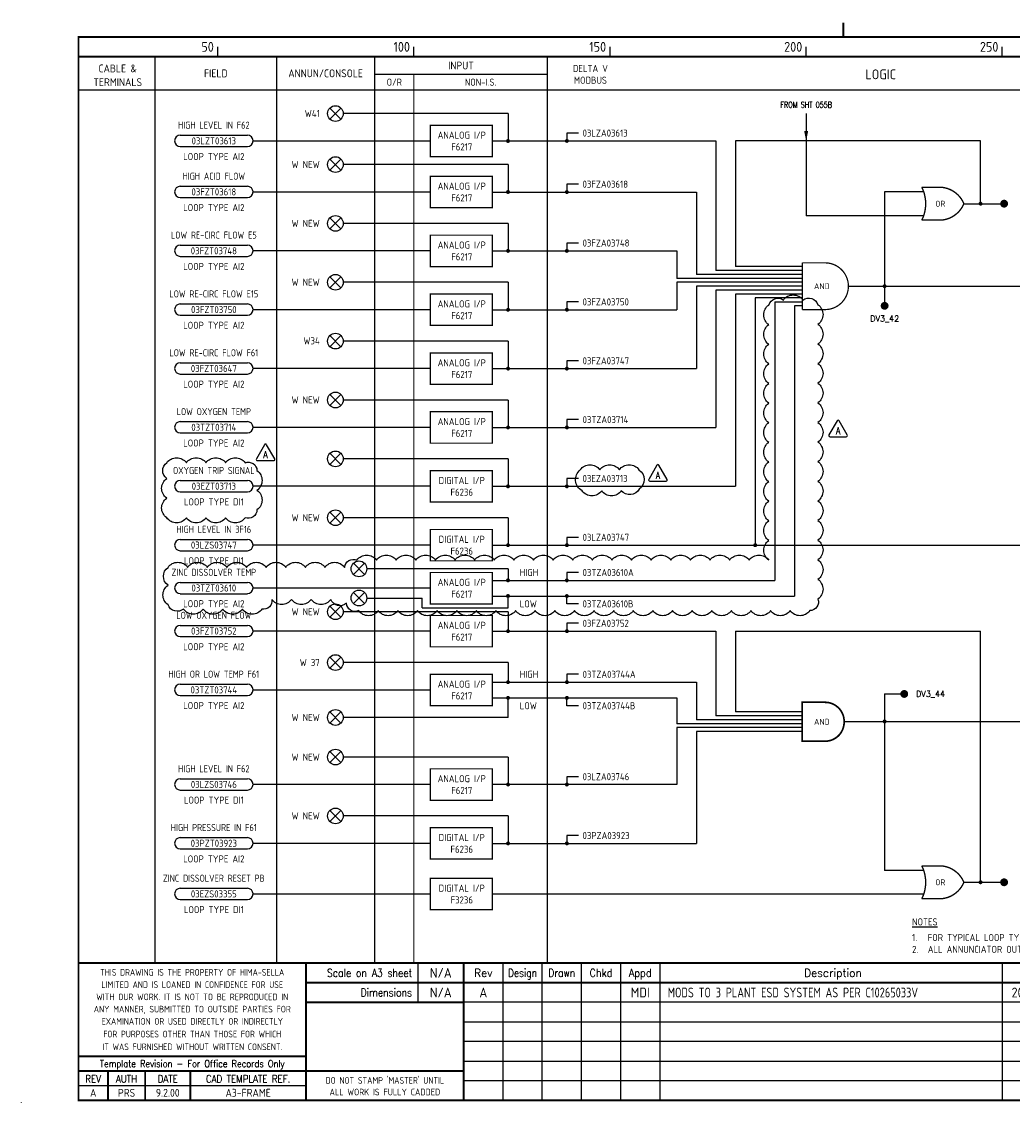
# Model space of a CAD drawing. Extents: x 0 to 408, y 0 to 275.
# Tile 1 of 2: x 0 to 253, y 0 to 275. Entities that reach past the tile are written whole.
import ezdxf
from ezdxf.enums import TextEntityAlignment as Align

# ---------------------------------------------------------------- set-up
doc = ezdxf.new("R2010")
doc.units = 0
doc.header["$LTSCALE"] = 0.25
doc.header["$MEASUREMENT"] = 0
doc.linetypes.add('HIDDEN', pattern=[0.375, 0.25, -0.125])
doc.layers.get('0').update_dxf_attribs({"color": 41, "linetype": 'CONTINUOUS'})
for name, color, linetype in [('00-DRG_FRAME', 3, 'CONTINUOUS'), ('01-DRAW', 7, 'CONTINUOUS'), ('02-TEXT', 2, 'CONTINUOUS'), ('052', 7, 'CONTINUOUS'), ('055', 7, 'CONTINUOUS'), ('055-TEXT', 2, 'CONTINUOUS')]:
    doc.layers.add(name, color=color, linetype=linetype)
doc.styles.add('ISO', font='iso.shx')
doc.styles.add('ROMAND', font='ROMAND')
doc.styles.add('ROMANS', font='romans.shx')

# ---------------------------------------------------------------- blocks, each defined once
blk = doc.blocks.new('A3-CONTRACT')
at = {"style": 'ISO'}
for tag, height, p in [('SCALE', 2.5, (106.86, 31.75)), ('DIMS', 2.5, (106.86, 26.75)), ('CONTRACT', 5, (342, 3)), ('CAD-REF', 2.5, (282, 1.75))]:
    blk.add_attdef(tag, text='', height=height, dxfattribs=at).set_placement(p, align=Align.CENTER)
for tag, p in [('TITLE_2', (303.75, 16.75)), ('TITLE_3', (303.5, 11.75))]:
    blk.add_attdef(tag, p, '', height=2.5, dxfattribs=at)
blk = doc.blocks.new('A3-REVA')
at = {"style": 'ISO'}
for tag, p in [('DESIGNED', (292, 31.75)), ('A', (117.7, 26.75)), ('DES', (127.7, 26.75)), ('DRN', (137.7, 26.75)), ('CHKD', (147.7, 26.75)), ('APPD', (157.7, 26.75)), ('DATE', (258, 26.75)), ('DRAWN', (292, 26.75)), ('CHECKED', (292, 21.75)), ('APPD', (292, 16.75)), ('DATE', (292, 11.75))]:
    blk.add_attdef(tag, text='', height=2.5, dxfattribs=at).set_placement(p, align=Align.CENTER)
blk.add_attdef('DESCRIPTION', (164.7, 26.75), '', height=2.5, dxfattribs=at)
blk = doc.blocks.new('TRI-A')
at = {"layer": '01-DRAW'}
blk.add_lwpolyline([(-0.26, 2.55), (-2.34, -1.05, 0.57735), (-2.08, -1.5), (2.08, -1.5, 0.57735), (2.34, -1.05), (0.26, 2.55, 0.57735)], format="xyb", close=True, dxfattribs=at)
at = {"layer": '02-TEXT', "color": 2, "style": 'ROMANS', "width": 0.8}
blk.add_text('A', height=1.8, dxfattribs=at).set_placement((0, 0), align=Align.MIDDLE)

msp = doc.modelspace()

# ---------------------------------------------------------------- linework, layer by layer
at = {"layer": '00-DRG_FRAME'}
for p, q in [((50, 266.5), (50, 269)), ((100, 266.5), (100, 269)), ((150, 266.5), (150, 269)), ((200, 266.5), (200, 269)), ((250, 266.5), (250, 269)), ((101.01, 35.5), (101.01, 25.5)), ((122.7, 35.5), (122.7, 0.5)), ((132.7, 0.5), (132.7, 35.5)), ((142.7, 0.5), (142.7, 35.5)), ((152.7, 35.5), (152.7, 0.5)), ((162.7, 35.5), (162.7, 0.5)), ((250, 35.5), (250, 0.5)), ((302, 25.5), (112.7, 25.5)), ((112.7, 20.5), (302, 20.5)), ((302, 15.5), (112.7, 15.5)), ((112.7, 10.5), (265, 10.5)), ((72.5, 4.25), (14.5, 4.25)), ((302, 5.5), (112.7, 5.5)), ((0, 0), (0, 0.03))]:
    msp.add_line(p, q, dxfattribs=at)
for points, const_width in [([(209.5, 271.5), (209.5, 275.18)], 0.5), ([(209.5, 271.5), (209.5, 275.18)], 0.5), ([(14.5, 266.5), (404.5, 266.5)], 0.5), ([(34, 266.5), (34, 35.5)], 0.3), ([(65, 266.5), (65, 35.5)], 0.3), ([(90, 266.5), (90, 35.5)], 0.3), ([(134, 266.5), (134, 35.5)], 0.3), ([(90, 262), (134, 262)], 0.3), ([(14.5, 258), (404.5, 258)], 0.3), ([(404.5, 35.5), (14.5, 35.5)], 0.5), ([(72.5, 0.5), (72.5, 35.5)], 0.5), ([(112.7, 0.5), (112.7, 35.5)], 0.5), ([(265, 30.5), (72.5, 30.5)], 0.5), ([(112.7, 25.5), (72.5, 25.5)], 0.5), ([(14.5, 11.75), (72.5, 11.75)], 0.5), ([(14.5, 8), (72.5, 8)], 0.5), ([(22, 0.5), (22, 8)], 0.5), ([(31.5, 0.5), (31.5, 8)], 0.5), ([(43, 0.5), (43, 8)], 0.5), ([(112.7, 8), (72.5, 8)], 0.5)]:
    msp.add_lwpolyline(points, dxfattribs=dict(at, const_width=const_width))
at = {"layer": '00-DRG_FRAME', "const_width": 0.5}
msp.add_lwpolyline([(14.5, 0.5), (404.5, 0.5), (404.5, 271.5), (14.5, 271.5)], close=True, dxfattribs=at)
at = {"layer": '00-DRG_FRAME', "linetype": 'HIDDEN', "ltscale": 20, "const_width": 0.3}
msp.add_lwpolyline([(100, 262), (100, 35.5)], dxfattribs=at)
at = {"layer": '01-DRAW'}
for p, q in [((124, 252), (82, 252)), ((124, 252), (124, 245)), ((200, 252.03), (200, 225.97)), ((139, 247.03), (139, 245.03)), ((142, 247.03), (139, 247.03)), ((104.2, 245), (59, 245)), ((120, 245.03), (177, 245.03)), ((177, 245.03), (177, 212)), ((182, 245.03), (182, 213)), ((244.46, 229.03), (244.46, 245.03)), ((124, 239), (82, 239)), ((124, 239), (124, 232)), ((104.2, 232), (59, 232)), ((120, 232), (172, 232)), ((139, 234), (139, 232)), ((142, 234), (139, 234)), ((172, 232), (172, 211)), ((220, 232.03), (220, 203)), ((240.21, 229.03), (250.46, 229.03)), ((124, 224), (82, 224)), ((124, 224), (124, 217)), ((139, 219), (139, 217)), ((142, 219), (139, 219)), ((104.2, 217), (59, 217)), ((120, 217), (167, 217)), ((167, 217), (167, 210)), ((199, 213), (182, 213)), ((199, 210), (167, 210)), ((199, 211), (172, 211)), ((199, 212), (177, 212)), ((124, 209), (82, 209)), ((124, 209), (124, 202)), ((199, 209), (167, 209)), ((167, 209), (167, 202)), ((199, 208), (172, 208)), ((172, 208), (172, 187)), ((199, 207), (177, 207)), ((177, 207), (177, 172)), ((139, 204), (139, 202)), ((142, 204), (139, 204)), ((199, 206), (182, 206)), ((182, 206), (182, 157)), ((199, 205), (187, 205)), ((187, 205), (187, 142)), ((192, 204), (192, 133.04)), ((104.2, 202), (59, 202)), ((120, 202), (167, 202)), ((199, 203), (197, 203)), ((197, 203), (197, 129.04)), ((124, 194), (82, 194)), ((124, 194), (124, 187)), ((139, 189), (139, 187)), ((142, 189), (139, 189)), ((104.2, 187), (59, 187)), ((120, 187), (172, 187)), ((124, 179), (82, 179)), ((124, 179), (124, 172)), ((139, 174), (139, 172)), ((142, 174), (139, 174)), ((104.2, 172), (59, 172)), ((120, 172), (177, 172)), ((124, 164), (82, 164)), ((124, 164), (124, 157)), ((104.2, 157), (59, 157)), ((120, 157), (182, 157)), ((139, 159), (139, 157)), ((142, 159), (139, 159)), ((124, 149), (82, 149)), ((124, 149), (124, 142)), ((139, 144), (139, 142)), ((142, 144), (139, 144)), ((104.2, 142), (59, 142)), ((120, 142), (325.95, 142)), ((124, 136), (88, 135.97)), ((124, 136), (124, 133.04)), ((139, 135.04), (139, 133.04)), ((142, 135.04), (139, 135.04)), ((120, 133.04), (192, 133.04)), ((104.2, 131.04), (59, 131.04)), ((120, 129.04), (197, 129.04)), ((124, 126.04), (124, 129.04)), ((139, 127.04), (139, 129.04)), ((142, 127.04), (139, 127.04)), ((124, 125.04), (82, 125.04)), ((124, 125.04), (124, 120.09)), ((139, 122.09), (139, 120.09)), ((142, 122.09), (139, 122.09)), ((104.2, 120.09), (59, 120.09)), ((120, 120.09), (177, 120.09)), ((177, 120.09), (177, 98.5)), ((182, 120.09), (182, 99.5)), ((182, 120.09), (244.46, 120.09)), ((244.46, 56.09), (244.46, 120.09)), ((124, 112.09), (82, 112.09)), ((124, 112.09), (124, 107.09)), ((139, 109.09), (139, 107.09)), ((142, 109.09), (139, 109.09)), ((104.2, 105.09), (59, 105.09)), ((120, 107.09), (172, 107.09)), ((172, 107.09), (172, 97.5)), ((120, 103.09), (167, 103.09)), ((124, 98.09), (124, 103.09)), ((139, 101.09), (139, 103.09)), ((167, 103.09), (167, 96.5)), ((220, 104.09), (220, 59.09)), ((220, 104.09), (225, 104.09)), ((142, 101.09), (139, 101.09)), ((199, 99.5), (182, 99.5)), ((124, 98.09), (82, 98.09)), ((199, 96.5), (167, 96.5)), ((199, 97.5), (172, 97.5)), ((199, 98.5), (177, 98.5)), ((209.68, 97.09), (325.95, 97.09)), ((199, 95.5), (167, 95.5)), ((167, 95.5), (167, 81)), ((199, 94.5), (172, 94.5)), ((172, 94.5), (172, 66)), ((124, 88), (82, 88)), ((124, 88), (124, 81)), ((139, 83), (139, 81)), ((142, 83), (139, 83)), ((104.2, 81), (59, 81)), ((167, 81), (120, 81)), ((124, 73), (82, 73)), ((124, 73), (124, 66)), ((139, 68), (139, 66)), ((142, 68), (139, 68)), ((104.2, 66), (59, 66)), ((120, 66), (172, 66)), ((240.21, 56.09), (250.46, 56.09)), ((104.2, 53.09), (59, 53.09)), ((167, 53.09), (120, 53.09))]:
    msp.add_line(p, q, dxfattribs=at)
at = {"layer": '01-DRAW', "color": 0}
for p, q in [((192, 204), (198.98, 204)), ((88, 128.54), (102.1, 128.54)), ((102.1, 126.04), (102.1, 128.54)), ((102.1, 126.04), (124, 126.04))]:
    msp.add_line(p, q, dxfattribs=at)
at = {"layer": '01-DRAW', "color": 6}
msp.add_lwpolyline([(37.33, 136.35, -0.520567), (42.33, 136.35, -0.520567), (47.33, 136.35, -0.520567), (52.33, 136.35, -0.520567), (57.33, 136.35, -0.520567), (62.33, 136.35, -0.520567), (67.33, 136.35, -0.520567), (72.33, 136.35, -0.520567), (77.33, 136.35, -0.520567), (82.33, 136.35, -0.520567), (85.49, 138.19, -0.520567), (90.49, 138.19, -0.520567), (95.49, 138.19, -0.520567), (100.49, 138.19, -0.520567), (105.49, 138.19, -0.520567), (110.49, 138.19, -0.520567), (115.49, 138.19, -0.520567), (120.49, 138.19, -0.520567), (125.49, 138.19, -0.520567), (130.49, 138.19, -0.520567), (135.49, 138.19, -0.520567), (140.49, 138.19, -0.520567), (145.49, 138.19, -0.520567), (150.49, 138.19, -0.520567), (155.49, 138.19, -0.520567), (160.49, 138.19, -0.520567), (165.49, 138.19, -0.520567), (170.49, 138.19, -0.520567), (175.49, 138.19, -0.520567), (180.49, 138.19, -0.520567), (185.49, 138.19, -0.520567), (190.47, 138.21, -0.520567), (190.47, 143.21, -0.520567), (190.47, 148.21, -0.520567), (190.47, 153.21, -0.520567), (190.47, 158.21, -0.520567), (190.47, 163.21, -0.520567), (190.47, 168.21, -0.520567), (190.47, 173.21, -0.520567), (190.47, 178.21, -0.520567), (190.47, 183.21, -0.520567), (190.47, 188.21, -0.520567), (190.47, 193.21, -0.520567), (190.47, 198.21, -0.520567), (190.47, 203.21, -0.520567), (194.19, 204.48, -0.520567), (199.19, 204.48, -0.520567), (202.99, 203.28, -0.520567), (202.99, 198.28, -0.520567), (202.99, 193.28, -0.520567), (202.99, 188.28, -0.520567), (202.99, 183.28, -0.520567), (202.99, 178.28, -0.520567), (202.99, 173.28, -0.520567), (202.99, 168.28, -0.520567), (202.99, 163.28, -0.520567), (202.99, 158.28, -0.520567), (202.99, 153.28, -0.520567), (202.99, 148.28, -0.520567), (202.99, 143.28, -0.520567), (202.99, 138.28, -0.520567), (202.99, 133.28, -0.520567), (202.99, 128.28, -0.520567), (200.93, 125.33, -0.520567), (195.93, 125.33, -0.520567), (190.93, 125.33, -0.520567), (185.93, 125.33, -0.520567), (180.93, 125.33, -0.520567), (175.93, 125.33, -0.520567), (170.93, 125.33, -0.520567), (165.93, 125.33, -0.520567), (160.93, 125.33, -0.520567), (155.93, 125.33, -0.520567), (150.93, 125.33, -0.520567), (145.93, 125.33, -0.520567), (140.93, 125.33, -0.520567), (135.93, 125.33, -0.520567), (130.93, 125.33, -0.520567), (125.93, 125.33, -0.520567), (120.93, 125.33, -0.520567), (115.93, 125.33, -0.520567), (110.93, 125.33, -0.520567), (105.93, 125.33, -0.520567), (100.93, 125.33, -0.520567), (95.93, 125.33, -0.520567), (90.93, 125.33, -0.520567), (85.93, 125.33, -0.520567), (82.79, 127.19, -0.520567), (78.8, 128.2, -0.520567), (73.8, 128.2, -0.520567), (68.8, 128.2, -0.520567), (63.8, 128.2, -0.520567), (61.27, 125.73, -0.520567), (56.27, 125.73, -0.520567), (51.27, 125.73, -0.520567), (46.27, 125.73, -0.520567), (41.27, 125.73, -0.520567), (37.33, 126.79, -0.520567), (37.33, 131.79, -0.520567), (37.33, 136.35, -0.520567)], format="xyb", dxfattribs=at)
for points in [[(37, 163, -0.520567), (42, 163, -0.520567), (47, 163, -0.520567), (52, 163, -0.520567), (57, 163, -0.520567), (60, 161, -0.520567), (60, 156, -0.520567), (60, 151, -0.520567), (57, 149, -0.520567), (52, 149, -0.520567), (47, 149, -0.520567), (42, 149, -0.520567), (37, 149, -0.520567), (37, 154, -0.520567), (37, 159, -0.520567)], [(142.38, 161.21, -0.520567), (147.38, 161.21, -0.520567), (152.38, 161.21, -0.520567), (157.38, 161.21, -0.520567), (157.46, 156.29, -0.520567), (152.87, 155.88, -0.520567), (147.87, 155.88, -0.520567), (142.87, 155.88, -0.520567)]]:
    msp.add_lwpolyline(points, format="xyb", close=True, dxfattribs=at)
at = {"layer": '052', "const_width": 0.5}
for points in [[(123.75, 245, 1), (124.25, 245, 1)], [(139.25, 245.03, -1), (138.75, 245.03, -1)], [(123.75, 232, 1), (124.25, 232, 1)], [(139.25, 232, -1), (138.75, 232, -1)], [(244.21, 229.03, 1), (244.71, 229.03, 1)], [(123.75, 217, 1), (124.25, 217, 1)], [(139.25, 217, -1), (138.75, 217, -1)], [(219.75, 208, 1), (220.25, 208, 1)], [(123.75, 202, 1), (124.25, 202, 1)], [(139.25, 202, -1), (138.75, 202, -1)], [(123.75, 187, 1), (124.25, 187, 1)], [(139.25, 187, -1), (138.75, 187, -1)], [(123.75, 172, 1), (124.25, 172, 1)], [(139.25, 172, -1), (138.75, 172, -1)], [(123.75, 157, 1), (124.25, 157, 1)], [(139.25, 157, -1), (138.75, 157, -1)], [(123.75, 142, 1), (124.25, 142, 1)], [(139.25, 142, -1), (138.75, 142, -1)], [(186.75, 142, 1), (187.25, 142, 1)], [(123.75, 133.04, 1), (124.25, 133.04, 1)], [(139.25, 133.04, -1), (138.75, 133.04, -1)], [(123.75, 129.04, -1), (124.25, 129.04, -1)], [(139.25, 129.04, 1), (138.75, 129.04, 1)], [(123.75, 120.09, 1), (124.25, 120.09, 1)], [(139.25, 120.09, -1), (138.75, 120.09, -1)], [(123.75, 107.09, 1), (124.25, 107.09, 1)], [(139.25, 107.09, -1), (138.75, 107.09, -1)], [(123.75, 103.09, -1), (124.25, 103.09, -1)], [(139.25, 103.09, 1), (138.75, 103.09, 1)], [(219.75, 97.09, 1), (220.25, 97.09, 1)], [(123.75, 81, 1), (124.25, 81, 1)], [(139.25, 81, -1), (138.75, 81, -1)], [(123.75, 66, 1), (124.25, 66, 1)], [(139.25, 66, -1), (138.75, 66, -1)], [(244.21, 56.09, 1), (244.71, 56.09, 1)]]:
    msp.add_lwpolyline(points, format="xyb", close=True, dxfattribs=at)
at = {"layer": '052', "const_width": 0.32}
msp.add_lwpolyline([(204.8, 213.96), (199, 213.96)], dxfattribs=at)
msp.add_lwpolyline([(204.8, 202.04, 1.00028), (204.8, 213.96)], format="xyb", dxfattribs=at)
at = {"layer": '052'}
msp.add_solid([(200.5, 247.53), (199.5, 247.53), (200, 245.03)], dxfattribs=at)
at = {"layer": '055'}
for p, q in [((78.59, 253.41), (81.41, 250.59)), ((78.59, 250.59), (81.41, 253.41)), ((40.45, 246.49), (57.56, 246.49)), ((40.45, 243.6), (57.56, 243.6)), ((244.46, 245.03), (182, 245.03)), ((78.59, 240.41), (81.41, 237.59)), ((78.59, 237.59), (81.41, 240.41)), ((40.45, 233.49), (57.56, 233.49)), ((229.97, 232.03), (220, 232.03)), ((40.45, 230.6), (57.56, 230.6)), ((229.97, 225.97), (200, 225.97)), ((78.59, 225.41), (81.41, 222.59)), ((78.59, 222.59), (81.41, 225.41)), ((40.45, 218.49), (57.56, 218.49)), ((40.45, 215.6), (57.56, 215.6)), ((78.59, 210.41), (81.41, 207.59)), ((78.59, 207.59), (81.41, 210.41)), ((210.76, 208), (325.95, 208)), ((40.45, 203.49), (57.56, 203.49)), ((40.45, 200.6), (57.56, 200.6)), ((78.59, 195.41), (81.41, 192.59)), ((78.59, 192.59), (81.41, 195.41)), ((40.45, 188.49), (57.56, 188.49)), ((40.45, 185.6), (57.56, 185.6)), ((78.59, 180.41), (81.41, 177.59)), ((78.59, 177.59), (81.41, 180.41)), ((40.45, 173.49), (57.56, 173.49)), ((40.45, 170.6), (57.56, 170.6)), ((78.59, 165.41), (81.41, 162.59)), ((78.59, 162.59), (81.41, 165.41)), ((40.45, 158.49), (57.56, 158.49)), ((40.45, 155.6), (57.56, 155.6)), ((78.59, 150.41), (81.41, 147.59)), ((78.59, 147.59), (81.41, 150.41)), ((40.45, 143.49), (57.56, 143.49)), ((40.45, 140.6), (57.56, 140.6)), ((84.59, 137.39), (87.41, 134.56)), ((84.59, 134.56), (87.41, 137.39)), ((40.45, 132.53), (57.56, 132.53)), ((40.45, 129.64), (57.56, 129.64)), ((84.59, 129.96), (87.41, 127.13)), ((84.59, 127.13), (87.41, 129.96)), ((78.59, 126.46), (81.41, 123.63)), ((78.59, 123.63), (81.41, 126.46)), ((40.45, 121.57), (57.56, 121.57)), ((40.45, 118.69), (57.56, 118.69)), ((78.59, 113.5), (81.41, 110.67)), ((78.59, 110.67), (81.41, 113.5)), ((40.45, 106.57), (57.56, 106.57)), ((40.45, 103.69), (57.56, 103.69)), ((78.59, 96.67), (81.41, 99.5)), ((78.59, 99.5), (81.41, 96.67)), ((78.59, 89.41), (81.41, 86.59)), ((78.59, 86.59), (81.41, 89.41)), ((40.45, 82.49), (57.56, 82.49)), ((40.45, 79.6), (57.56, 79.6)), ((78.59, 74.41), (81.41, 71.59)), ((78.59, 71.59), (81.41, 74.41)), ((40.45, 67.49), (57.56, 67.49)), ((40.45, 64.6), (57.56, 64.6)), ((229.97, 59.09), (220, 59.09)), ((40.45, 54.57), (57.56, 54.57)), ((229.97, 53.09), (120, 53.09)), ((40.45, 51.69), (57.56, 51.69))]:
    msp.add_line(p, q, dxfattribs=at)
at = {"layer": '055', "const_width": 0.315}
for points in [[(104.2, 249), (120, 249), (120, 241), (104.2, 241)], [(104.2, 236), (120, 236), (120, 228), (104.2, 228)], [(104.2, 213), (120, 213), (120, 221), (104.2, 221)], [(104.2, 198), (120, 198), (120, 206), (104.2, 206)], [(104.2, 183), (120, 183), (120, 191), (104.2, 191)], [(104.2, 168), (120, 168), (120, 176), (104.2, 176)], [(104.2, 153), (120, 153), (120, 161), (104.2, 161)], [(104.2, 138), (120, 138), (120, 146), (104.2, 146)], [(104.2, 127.04), (120, 127.04), (120, 135.04), (104.2, 135.04)], [(104.2, 116.09), (120, 116.09), (120, 124.09), (104.2, 124.09)], [(104.2, 101.09), (120, 101.09), (120, 109.09), (104.2, 109.09)], [(104.2, 77), (120, 77), (120, 85), (104.2, 85)], [(104.2, 62), (120, 62), (120, 70), (104.2, 70)], [(104.2, 49.09), (120, 49.09), (120, 57.09), (104.2, 57.09)]]:
    msp.add_lwpolyline(points, close=True, dxfattribs=at)
at = {"layer": '055'}
for points, const_width in [([(234.61, 224.85), (229.48, 224.85, 0.235802), (229.48, 233.2), (234.61, 233.2, -0.273487), (240.21, 229.03, -0.273487)], 0.35), ([(249.96, 229.03, 1), (250.96, 229.03, 1)], 1), ([(220, 203.5, 1), (220, 202.5, 1)], 1), ([(224.5, 104.09, 1), (225.5, 104.09, 1)], 1), ([(209.68, 96.91), (209.68, 97.09, 0.414214), (204.8, 101.96), (199, 101.96), (199, 92.04), (204.8, 92.04, 0.414214)], 0.438), ([(234.61, 51.91), (229.48, 51.91, 0.235802), (229.48, 60.26), (234.61, 60.26, -0.273487), (240.21, 56.09, -0.273487)], 0.35), ([(249.96, 56.09, 1), (250.96, 56.09, 1)], 1)]:
    msp.add_lwpolyline(points, format="xyb", close=True, dxfattribs=dict(at, const_width=const_width))
at = {"layer": '055', "const_width": 0.32}
for points in [[(199, 213.96), (199, 202)], [(199, 202), (204.8, 202)]]:
    msp.add_lwpolyline(points, dxfattribs=at)
at = {"layer": '055'}
for centre in [(80, 252), (80, 239), (80, 224), (80, 209), (80, 194), (80, 179), (80, 164), (80, 149), (86, 135.97), (86, 128.54), (80, 125.04), (80, 112.09), (80, 98.09), (80, 88), (80, 73)]:
    msp.add_circle(centre, 2, dxfattribs=at)
for centre, start, end in [((40.45, 245.04), 90, 270), ((57.56, 245.04), 270, 90), ((40.45, 232.04), 90, 270), ((57.56, 232.04), 270, 90), ((40.45, 217.04), 90, 270), ((57.56, 217.04), 270, 90), ((40.45, 202.04), 90, 270), ((57.56, 202.04), 270, 90), ((40.45, 187.04), 90, 270), ((57.56, 187.04), 270, 90), ((40.45, 172.04), 90, 270), ((57.56, 172.04), 270, 90), ((40.45, 157.04), 90, 270), ((57.56, 157.04), 270, 90), ((40.45, 142.04), 90, 270), ((57.56, 142.04), 270, 90), ((40.45, 131.09), 90, 270), ((57.56, 131.09), 270, 90), ((40.45, 120.13), 90, 270), ((57.56, 120.13), 270, 90), ((40.45, 105.13), 90, 270), ((57.56, 105.13), 270, 90), ((40.45, 81.04), 90, 270), ((57.56, 81.04), 270, 90), ((40.45, 66.04), 90, 270), ((57.56, 66.04), 270, 90), ((40.45, 53.13), 90, 270), ((57.56, 53.13), 270, 90)]:
    msp.add_arc(centre, 1.44, start, end, dxfattribs=at)

# ---------------------------------------------------------------- block references
ref = msp.add_blockref('A3-CONTRACT', (0, 0))
ref.add_attrib('SCALE', 'N/A', dxfattribs={"height": 2.5, "style": 'ISO'}).set_placement((106.86, 31.75), align=Align.CENTER)
ref.add_attrib('DIMS', 'N/A', dxfattribs={"height": 2.5, "style": 'ISO'}).set_placement((106.86, 26.75), align=Align.CENTER)
ref.add_attrib('CAD-REF', '10265-P3-056#NH01', dxfattribs={"height": 2.4, "style": 'ISO'}).set_placement((283.57, 1.75), align=Align.CENTER)
ref.add_attrib('TITLE_2', 'ICI SYNETIX ESD SYSTEM - No.3 AND No.7 PLANTS', (303.75, 16.75), dxfattribs={"height": 2.5, "style": 'ISO'})
ref.add_attrib('TITLE_3', 'FISHER-ROSEMOUNT - P.O. No. 99003994', (303.5, 11.75), dxfattribs={"height": 2.5, "style": 'ISO'})
ref.add_attrib('CONTRACT', 'C10265H/P3', dxfattribs={"height": 5, "style": 'ISO'}).set_placement((342, 3), align=Align.CENTER)
at = {"layer": '01-DRAW', "color": 6}
for p in [(208.15, 171.15), (62.18, 165.05), (162.22, 159.83)]:
    msp.add_blockref('TRI-A', p, dxfattribs=at)
at = {"layer": '055-TEXT'}
ref = msp.add_blockref('A3-REVA', (0, 0), dxfattribs=at)
ref.add_attrib('DESIGNED', 'DP', dxfattribs={"layer": '0', "height": 2.5, "style": 'ISO', "width": 0.9}).set_placement((292, 31.75), align=Align.CENTER)
ref.add_attrib('DRAWN', 'WJB', dxfattribs={"layer": '0', "height": 2.5, "style": 'ISO'}).set_placement((292, 26.75), align=Align.CENTER)
ref.add_attrib('CHECKED', 'RB', dxfattribs={"layer": '0', "height": 2.5, "style": 'ISO'}).set_placement((292, 21.75), align=Align.CENTER)
ref.add_attrib('APPD', 'CT', dxfattribs={"layer": '0', "height": 2.5, "style": 'ISO'}).set_placement((292, 16.75), align=Align.CENTER)
ref.add_attrib('A', 'A', dxfattribs={"layer": '0', "height": 2.5, "style": 'ISO'}).set_placement((117.7, 26.75), align=Align.CENTER)
ref.add_attrib('APPD', 'MDI', dxfattribs={"layer": '0', "height": 2.5, "style": 'ISO'}).set_placement((157.7, 26.75), align=Align.CENTER)
ref.add_attrib('DESCRIPTION', 'MODS TO 3 PLANT ESD SYSTEM AS PER C10265033V', (164.7, 26.75), dxfattribs={"layer": '0', "height": 2.5, "style": 'ISO', "width": 0.85})
ref.add_attrib('DATE', '20.03.19', dxfattribs={"layer": '0', "height": 2.5, "style": 'ISO'}).set_placement((257.5, 26.75), align=Align.CENTER)
ref.add_attrib('DATE', '30.05.14', dxfattribs={"layer": '0', "height": 2.5, "style": 'ISO'}).set_placement((292, 11.75), align=Align.CENTER)

# ---------------------------------------------------------------- texts
at = {"layer": '00-DRG_FRAME', "style": 'ISO'}
for s, p in [('50', (49, 267.75)), ('100', (99, 267.75)), ('150', (149, 267.75)), ('200', (199, 267.75)), ('250', (249, 267.75))]:
    msp.add_text(s, height=2.5, dxfattribs=at).set_placement(p, align=Align.RIGHT)
for s, height, p in [('CABLE &', 2, (24.5, 263.5)), ('INPUT', 2, (112, 264.25)), ('DELTA V', 1.8, (145, 263.5)), ('FIELD', 2, (49.5, 262.25)), ('ANNUN/CONSOLE', 2, (77.5, 262.25)), ('MODBUS', 1.8, (145, 260.5)), ('LOGIC', 2.5, (219, 262)), ('TERMINALS', 2, (24.5, 260)), ('O/R', 1.8, (95, 260)), ('NON-I.S.', 1.8, (117, 260))]:
    msp.add_text(s, height=height, dxfattribs=at).set_placement(p, align=Align.MIDDLE)
at = {"layer": '00-DRG_FRAME', "color": 3, "style": 'ISO'}
for s, width, p in [('THIS DRAWING IS THE PROPERTY OF HIMA-SELLA', 0.9, (43.5, 33.14)), ("DO NOT STAMP 'MASTER' UNTIL", 0.95, (92.6, 5.77))]:
    msp.add_text(s, height=1.7, dxfattribs=dict(at, width=width)).set_placement(p, align=Align.MIDDLE)
at = {"layer": '00-DRG_FRAME', "color": 4, "style": 'ROMAND', "width": 0.87}
for s, p in [('Scale on A3 sheet', (99.54, 32)), ('Dimensions', (99.54, 27.01))]:
    msp.add_text(s, height=2, dxfattribs=at).set_placement(p, align=Align.RIGHT)
at = {"layer": '00-DRG_FRAME', "color": 4, "style": 'ROMAND'}
for s, p in [('Rev', (117.7, 32)), ('Description', (206.85, 32))]:
    msp.add_text(s, height=2, dxfattribs=at).set_placement(p, align=Align.CENTER)
for s, width, p in [('Design', 0.85, (127.7, 32)), ('Drawn', 0.85, (137.7, 32)), ('Chkd', 0.9, (147.7, 32)), ('Appd', 0.9, (157.7, 32))]:
    msp.add_text(s, height=2, dxfattribs=dict(at, width=width)).set_placement(p, align=Align.CENTER)
at = {"layer": '00-DRG_FRAME', "color": 3, "style": 'ISO'}
for s, width, p in [('LIMITED AND IS LOANED IN CONFIDENCE FOR USE', 0.9, (43.5, 30.02)), ('WITH OUR WORK. IT IS NOT TO BE REPRODUCED IN', 0.87, (43.5, 26.89)), ('ANY MANNER, SUBMITTED TO OUTSIDE PARTIES FOR', 0.87, (43.5, 23.76)), ('EXAMINATION OR USED DIRECTLY OR INDIRECTLY', 0.9, (43.5, 20.64)), ('FOR PURPOSES OTHER THAN THOSE FOR WHICH', 0.9, (43.5, 17.41)), ('IT WAS FURNISHED WITHOUT WRITTEN CONSENT.', 0.9, (43.5, 14.16))]:
    msp.add_text(s, height=1.7, dxfattribs=dict(at, width=width)).set_placement(p, align=Align.MIDDLE_CENTER)
at = {"layer": '00-DRG_FRAME', "color": 4, "style": 'ROMAND'}
for s, width, p in [('Template Revision - For Office Records Only', 0.85, (43.5, 9.62)), ('REV', 0.9, (18.25, 6)), ('AUTH', 0.9, (26.75, 6)), ('DATE', 0.9, (37.25, 6)), ('CAD TEMPLATE REF.', 0.9, (57.75, 6))]:
    msp.add_text(s, height=1.8, dxfattribs=dict(at, width=width)).set_placement(p, align=Align.MIDDLE)
at = {"layer": '00-DRG_FRAME', "color": 41, "style": 'ISO'}
for s, p in [('A', (18.25, 1.45)), ('PRS', (26.75, 1.45)), ('9.2.00', (37.25, 1.45)), ('A3-FRAME', (57.75, 1.45))]:
    msp.add_text(s, height=2, dxfattribs=at).set_placement(p, align=Align.CENTER)
at = {"layer": '00-DRG_FRAME', "color": 3, "style": 'ISO'}
msp.add_text('ALL WORK IS FULLY CADDED', height=1.7, dxfattribs=at).set_placement((92.6, 2.64), align=Align.MIDDLE_CENTER)
at = {"layer": '02-TEXT', "style": 'ISO'}
for s, p in [('%%UNOTES', (227, 46)), ('1.', (227, 42)), ('FOR TYPICAL LOOP TYPES SEE DRGS C10265H/070 & 071', (231, 42)), ('2.', (227, 39)), ('ALL ANNUNCIATOR OUTPUTS TYPICAL LOOP TYPE DO3', (231, 39))]:
    msp.add_text(s, height=1.8, dxfattribs=at).set_placement(p, align=Align.MIDDLE_LEFT)
at = {"layer": '055-TEXT', "style": 'ISO'}
for s, p in [('W41', (76, 252.01)), ('W NEW', (76, 239.01)), ('W NEW', (76, 224.01)), ('W NEW', (76, 209.01)), ('W34', (76, 194.08)), ('W NEW', (76, 179.01)), ('W NEW', (76, 149.01)), ('W NEW', (76, 125.04)), ('W 37', (76, 112.09)), ('W NEW', (76, 98.08)), ('W NEW', (76, 87.99)), ('W NEW', (76, 73.01))]:
    msp.add_text(s, height=1.8, dxfattribs=at).set_placement(p, align=Align.MIDDLE_RIGHT)
at = {"layer": '055-TEXT', "style": 'ISO', "width": 0.8}
for s, p in [('HIGH LEVEL IN F62', (49, 249.04)), ('HIGH ACID FLOW', (49, 236.04)), ('LOW RE-CIRC FLOW E5', (49, 221.04)), ('LOW RE-CIRC FLOW E15', (49, 206.04)), ('LOW RE-CIRC FLOW F61', (49, 191.04)), ('LOW OXYGEN TEMP', (49, 176.04)), ('OXYGEN TRIP SIGNAL', (49, 161.04)), ('HIGH LEVEL IN 3F16', (49, 146.04)), ('ZINC DISSOLVER TEMP', (49, 135.09)), ('LOW OXYGEN FLOW', (49, 124.13)), ('HIGH OR LOW TEMP F61', (49, 109.13)), ('HIGH LEVEL IN F62', (49, 85.04)), ('HIGH PRESSURE IN F61', (49, 70.04)), ('ZINC DISSOLVER RESET PB', (49, 57.13))]:
    msp.add_text(s, height=1.8, dxfattribs=at).set_placement(p, align=Align.MIDDLE)
at = {"layer": '055-TEXT'}
for s, height, style, p in [('03LZA03613', 1.8, 'ISO', (143, 247.03)), ('03FZA03618', 1.8, 'ISO', (143, 234)), ('03FZA03748', 1.8, 'ISO', (143, 219)), ('03FZA03750', 1.8, 'ISO', (143, 204)), ('03FZA03747', 1.8, 'ISO', (143, 189)), ('03TZA03714', 1.8, 'ISO', (143, 174)), ('03EZA03713', 1.8, 'ISO', (143, 159)), ('03LZA03747', 1.8, 'ISO', (143, 144)), ('HIGH', 1.8, 'ISO', (127, 135.04)), ('03TZA03610A', 1.8, 'ISO', (143, 135.04)), ('LOW', 1.8, 'ISO', (127, 127.04)), ('03TZA03610B', 1.8, 'ISO', (143, 127.04)), ('03FZA03752', 1.8, 'ISO', (143, 122.09)), ('HIGH', 1.8, 'ISO', (127, 109.09)), ('03TZA03744A', 1.8, 'ISO', (143, 109.09)), ('DV3_44', 1.5, 'ROMANS', (228, 104.09)), ('LOW', 1.8, 'ISO', (127, 101.09)), ('03TZA03744B', 1.8, 'ISO', (143, 101.09)), ('03LZA03746', 1.8, 'ISO', (143, 83)), ('03PZA03923', 1.8, 'ISO', (143, 68))]:
    msp.add_text(s, height=height, dxfattribs=dict(at, style=style)).set_placement(p, align=Align.MIDDLE_LEFT)
at = {"layer": '055-TEXT', "style": 'ISO'}
for s, height, p in [('03LZT03613', 1.8, (49, 245.04)), ('ANALOG I/P', 1.8, (112.2, 246.5)), ('F6217', 1.8, (112.2, 243.5)), ('LOOP TYPE AI2', 1.8, (49, 241.04)), ('ANALOG I/P', 1.8, (112.2, 233.5)), ('03FZT03618', 1.8, (49, 232.04)), ('F6217', 1.8, (112.2, 230.5)), ('LOOP TYPE AI2', 1.8, (49, 228.04)), ('OR', 1.5, (234.19, 229.03)), ('03FZT03748', 1.8, (49, 217.04)), ('ANALOG I/P', 1.8, (112.2, 218.5)), ('F6217', 1.8, (112.2, 215.5)), ('LOOP TYPE AI2', 1.8, (49, 213.04)), ('AND', 1.5, (204, 208)), ('ANALOG I/P', 1.8, (112.2, 203.5)), ('03FZT03750', 1.8, (49, 202.04)), ('F6217', 1.8, (112.2, 200.5)), ('LOOP TYPE AI2', 1.8, (49, 198.04)), ('03FZT03647', 1.8, (49, 187.04)), ('ANALOG I/P', 1.8, (112.2, 188.5)), ('F6217', 1.8, (112.2, 185.5)), ('LOOP TYPE AI2', 1.8, (49, 183.04)), ('ANALOG I/P', 1.8, (112.2, 173.5)), ('03TZT03714', 1.8, (49, 172.04)), ('F6217', 1.8, (112.2, 170.5)), ('LOOP TYPE AI2', 1.8, (49, 168.04)), ('DIGITAL I/P', 1.8, (112.2, 158.5)), ('03EZT03713', 1.8, (49, 157.04)), ('F6236', 1.8, (112.2, 155.5)), ('LOOP TYPE DI1', 1.8, (49, 153.04)), ('DIGITAL I/P', 1.8, (112.2, 143.5)), ('03LZS03747', 1.8, (49, 142.04)), ('F6236', 1.8, (112.2, 140.5)), ('LOOP TYPE DI1', 1.8, (49, 138.04)), ('03TZT03610', 1.8, (49, 131.09)), ('ANALOG I/P', 1.8, (112.2, 132.54)), ('F6217', 1.8, (112.2, 129.54)), ('LOOP TYPE AI2', 1.8, (49, 127.09)), ('03FZT03752', 1.8, (49, 120.13)), ('ANALOG I/P', 1.8, (112.2, 121.59)), ('F6217', 1.8, (112.2, 118.59)), ('LOOP TYPE AI2', 1.8, (49, 116.13)), ('ANALOG I/P', 1.8, (112.2, 106.59)), ('03TZT03744', 1.8, (49, 105.13)), ('F6217', 1.8, (112.2, 103.59)), ('LOOP TYPE AI2', 1.8, (49, 101.13)), ('AND', 1.5, (204, 97)), ('ANALOG I/P', 1.8, (112.2, 82.5)), ('03LZS03746', 1.8, (49, 81.04)), ('F6217', 1.8, (112.2, 79.5)), ('LOOP TYPE DI1', 1.8, (49, 77.04)), ('03PZT03923', 1.8, (49, 66.04)), ('DIGITAL I/P', 1.8, (112.2, 67.5)), ('F6236', 1.8, (112.2, 64.5)), ('LOOP TYPE AI2', 1.8, (49, 62.04)), ('DIGITAL I/P', 1.8, (112.2, 54.59)), ('OR', 1.5, (234.19, 56.09)), ('03EZS03355', 1.8, (49, 53.13)), ('F3236', 1.8, (112.2, 51.59)), ('LOOP TYPE DI1', 1.8, (49, 49.13))]:
    msp.add_text(s, height=height, dxfattribs=at).set_placement(p, align=Align.MIDDLE)
at = {"layer": '055-TEXT', "style": 'ROMANS'}
msp.add_text('DV3_42', height=1.5, dxfattribs=at).set_placement((220, 200.5), align=Align.TOP_CENTER)
at = {"layer": '055-TEXT', "insert": (200, 257.5), "char_height": 1.5, "width": 33, "attachment_point": 2, "style": 'ROMANS'}
msp.add_mtext('{\\W0.8;\\PFROM SHT 055B}', dxfattribs=at)

doc.saveas('drawing.dxf')
